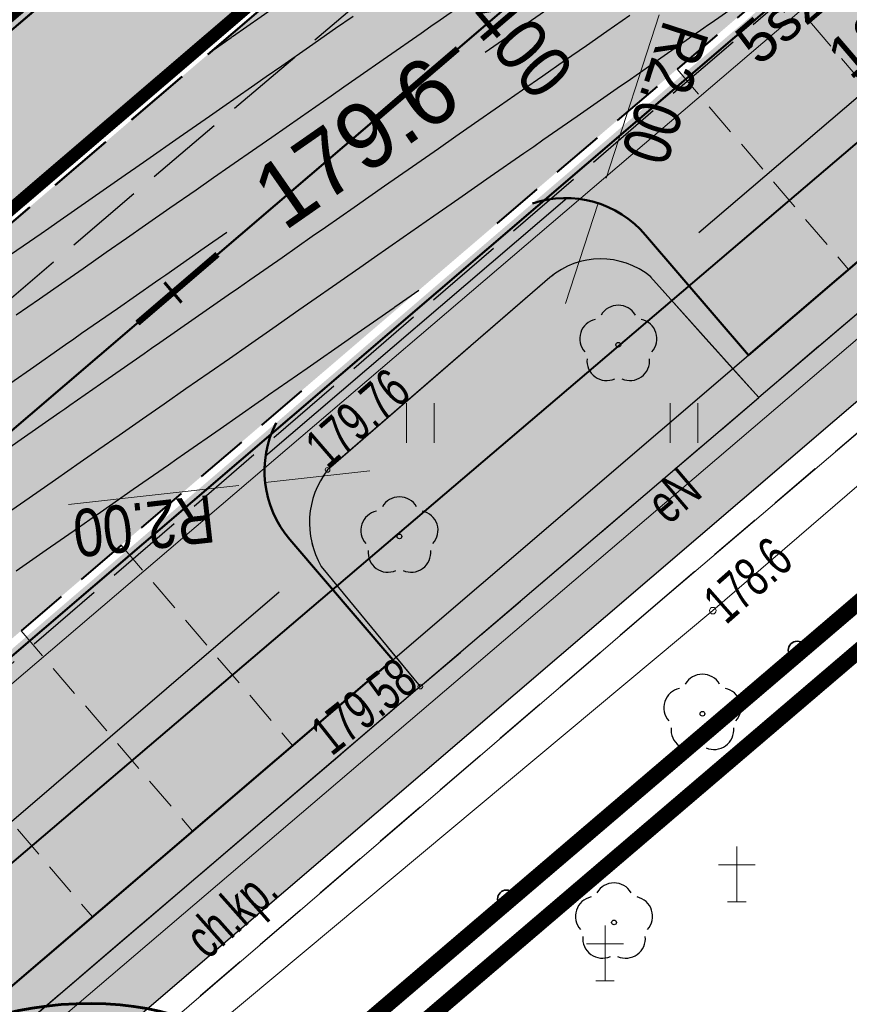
# Model space of a CAD drawing. Header units: metres. Extents: x 7429064 to 7431133, y 5709479 to 5714472.
# Tile 67 of 176: x 7429540 to 7429556, y 5709876 to 5709894. Entities that reach past the tile are written whole.
import ezdxf
from ezdxf.enums import TextEntityAlignment as Align

# ---------------------------------------------------------------- set-up
doc = ezdxf.new("R2010")
doc.units = ezdxf.units.M
for name, pattern in [('1', [0]), ('12', [3, 1, -1, 0, -1]), ('2_KTCR02', [1.5, 1, -0.5]), ('2_KTJZ01', [2, 1.5, -0.5]), ('2_KTKR01', [0]), ('2_KTPL01', [2, 1.5, -0.5]), ('2_PTCM', [1.5, 1, -0.5]), ('2_PTTU', [1.5, 1, -0.5]), ('3_KTCR02', [1.5, 1, -0.5]), ('3_KTJZ01', [2, 1.5, -0.5]), ('3_KTKR01', [0]), ('3_KTPL01', [2, 1.5, -0.5]), ('3_PTCM', [1.5, 1, -0.5]), ('3_PTRW02', [0]), ('3_PTTU', [1.5, 1, -0.5]), ('4_SUPE_01', [0]), ('4_SUPT_01', [0]), ('4_SUPW_01', [0]), ('7_1', [0]), ('7_SUPE_01', [0]), ('7_SUPT_01', [0]), ('7_SUPW_01', [0]), ('ACAD_ISO03W100', [30, 12, -18]), ('CENTER2', [1.125, 0.75, -0.125, 0.125, -0.125]), ('DASHED', [19.05, 12.7, -6.35]), ('DASHED2', [0.375, 0.25, -0.125]), ('HIDDEN', [0.375, 0.25, -0.125])]:
    doc.linetypes.add(name, pattern=pattern)
for name, color, linetype in [('_1_Mapa', 7, 'Continuous'), ('_1_X-REFY', 7, 'Continuous'), ('C-DROGI-SYTUACJA-ETYKIETY', 7, 'Continuous'), ('C-TEREN', 7, 'Continuous'), ('C-TEREN-ETYKIETY', 7, 'Continuous'), ('zzz.gaHSDomyslna', 7, 'Continuous')]:
    doc.layers.add(name, color=color, linetype=linetype)
doc.layers.add('_Brudnopis', color=22, linetype='Continuous', lineweight=50, plot=False)
for name, color, linetype, lineweight in [('_D_7_PAS DROGOWY-LINIA ROZGR TEREN INW', 222, 'HIDDEN', 50), ('_D_7_PAS DROGOWY_PODZIAL', 1, 'Continuous', 50), ('_D_7_TEREN NIEZBEDNY DLA OB_BUD', 252, 'HIDDEN', 50), ('_D_8_Wymiary', 7, 'Continuous', 20), ('D_1_KOCIE OCZKA', 7, 'Continuous', 50), ('D_1_LINIA_KRAWĘŻNIK_BET_20_30 WYN 0-2 CM', 5, 'HIDDEN', 40), ('D_1_LINIA_KRAWĘŻNIK_BET_20_30 WYN 12 CM - III', 7, 'Continuous', 50), ('Dr-Krawędż nawierzchni', 250, 'DASHED2', 18), ('DZIAŁKI_ZRID', 5, 'ACAD_ISO03W100', 60), ('gaPoziome', 7, 'Continuous', 30), ('GMINA_L_0', 252, '12', 35), ('HECZ BRUKOWANIA KOSTKA KAMIENNA 9_11', 42, 'Continuous', 13), ('KRAWĘŻNIK BETONOWY 12_25 WYN 0 CM', 250, 'DASHED', 50), ('KTCR_E_T_1', 252, 'Continuous', 15), ('KTCR_L_1', 252, '2_KTCR02', 30), ('KTJZ_L_0', 252, '2_KTJZ01', 30), ('KTKR_L_0', 252, '2_KTKR01', 30), ('KTOK_L_4', 252, 'Continuous', 35), ('KTPL_L_0', 252, '2_KTPL01', 30), ('OBOP_T_1', 82, 'Continuous', 30), ('PTCM_L_0', 252, '2_PTCM', 18), ('PTRW_L_1', 252, 'Continuous', 18), ('PTTU_L_2', 252, '2_PTTU', 18), ('RTPW_T_1', 252, 'Continuous', 15), ('SUPE_E_T_3', 252, 'Continuous', 15), ('SUPE_L_3', 252, '4_SUPE_01', 18), ('SUPT_L_0', 252, '4_SUPT_01', 18), ('SUPW_L_0', 252, '4_SUPW_01', 18), ('SUTT_T_0', 252, 'Continuous', 18)]:
    doc.layers.add(name, color=color, linetype=linetype, lineweight=lineweight)
doc.layers.add('D_1_LINIA_OBRZEŻE_BET_6x30cm - III', color=24, linetype='Continuous', lineweight=30, transparency=0.3)
for name, color, linetype, lineweight, true_color, transparency in [('D_2_HECZ_CHODNIK_KOSTKA', 7, 'Continuous', 0, 0xf7f588, 0.35), ('D_2_HECZ_DROGI KOSTKA', 7, 'Continuous', 13, 0xffbea8, 0.3), ('D_2_HECZ_JEZDNIA KR3- NOWA KONSTRUKCJA', 7, 'Continuous', 13, 0x99e6ff, 0.3), ('D_2_HECZ_ZIELEN', 7, 'Continuous', 13, 0xd6ffd6, 0.3)]:
    doc.layers.add(name, color=color, linetype=linetype, lineweight=lineweight, true_color=true_color, transparency=transparency)
doc.layers.add('DZIALKA_L_0', color=7, linetype='1', lineweight=40, true_color=0x008000)
doc.layers.add('HECZ DROGI ROWEROWE', color=7, linetype='Continuous', lineweight=13, true_color=0xff8a8a)
doc.styles.add('major_arial', font='arial.ttf')
doc.styles.add('Styl Arial', font='arial.ttf', dxfattribs={"width": 0.8, "height": 0.9})
doc.styles.add('wym500', font='arial.ttf', dxfattribs={"width": 0.9, "height": 0.9})
doc.dimstyles.new('1_500', dxfattribs={"dimtxt": 0.9, "dimasz": 1, "dimexe": 0.18, "dimexo": 0, "dimgap": 0.2, "dimtad": 4, "dimzin": 0, "dimdsep": 46, "dimtxsty": 'Styl Arial', "dimcen": 0.25, "dimclrd": 256, "dimclre": 256, "dimclrt": 256, "dimazin": 0, "dimtfac": 1, "dimtix": 1, "dimtmove": 1, "dimatfit": 3, "dimfxl": 0.18, "dimtolj": 1, "dimtzin": 0, "dimlwd": -1, "dimlwe": -1, "dimarcsym": 0})
doc.dimstyles.new('major_500', dxfattribs={"dimtxt": 0.8, "dimasz": 0.8, "dimexe": 0.5, "dimexo": 1, "dimgap": 0.3, "dimtad": 1, "dimzin": 1, "dimdsep": 46, "dimtxsty": 'major_arial', "dimcen": 0, "dimse1": 1, "dimse2": 1, "dimaunit": 1, "dimadec": 1, "dimazin": 0, "dimtfac": 1, "dimtix": 1, "dimtmove": 0, "dimatfit": 3, "dimfxl": 2, "dimfxlon": 1, "dimtolj": 1, "dimarcsym": 0})

# ---------------------------------------------------------------- blocks, each defined once
blk = doc.blocks.new('*D20')
at = {"layer": '_D_8_Wymiary', "color": 0, "lineweight": -2, "transparency": 16777216}
for p, q in [((7429546.646, 5709883.12), (7429545.427, 5709884.544)), ((7429533.064, 5709873.306), (7429545.144, 5709883.644)), ((7429533.35, 5709871.741), (7429532.131, 5709873.165))]:
    blk.add_line(p, q, dxfattribs=at)
at = {"layer": '_D_8_Wymiary', "color": 0, "transparency": 16777216}
for points in [[(7429545.057, 5709883.746), (7429545.231, 5709883.543), (7429545.752, 5709884.165)], [(7429532.977, 5709873.407), (7429533.151, 5709873.204), (7429532.456, 5709872.786)]]:
    blk.add_solid(points, dxfattribs=at)
at = {"layer": 'Defpoints', "color": 0, "transparency": 16777216}
for p in [(7429545.752, 5709884.165), (7429547.296, 5709882.36), (7429534, 5709870.981)]:
    blk.add_point(p, dxfattribs=at)
at = {"layer": '_D_8_Wymiary', "color": 0, "transparency": 16777216, "insert": (7429538.209, 5709879.521), "char_height": 0.8, "attachment_point": 5, "rotation": 40.559, "style": 'major_arial'}
blk.add_mtext('\\A1;7szt.x2.50\\P17.50', dxfattribs=at)
blk = doc.blocks.new('*D21')
at = {"layer": '_D_8_Wymiary', "color": 0, "lineweight": -2, "transparency": 16777216}
for p, q in [((7429562.89, 5709897.023), (7429561.671, 5709898.447)), ((7429553.107, 5709890.46), (7429561.388, 5709897.547)), ((7429553.393, 5709888.895), (7429552.174, 5709890.319))]:
    blk.add_line(p, q, dxfattribs=at)
at = {"layer": '_D_8_Wymiary', "color": 0, "transparency": 16777216}
for points in [[(7429561.301, 5709897.648), (7429561.475, 5709897.446), (7429561.996, 5709898.067)], [(7429553.02, 5709890.561), (7429553.194, 5709890.358), (7429552.499, 5709889.939)]]:
    blk.add_solid(points, dxfattribs=at)
at = {"layer": 'Defpoints', "color": 0, "transparency": 16777216}
for p in [(7429561.996, 5709898.067), (7429563.54, 5709896.263), (7429554.043, 5709888.135)]:
    blk.add_point(p, dxfattribs=at)
at = {"layer": '_D_8_Wymiary', "color": 0, "transparency": 16777216, "insert": (7429556.352, 5709895.049), "char_height": 0.8, "attachment_point": 5, "rotation": 40.559, "style": 'major_arial'}
blk.add_mtext('\\A1;5szt.x2.50\\P12.50', dxfattribs=at)
blk = doc.blocks.new('*D72')
at = {"layer": '_D_8_Wymiary', "transparency": 16777216}
for p, q in [((7429546.865, 5709885.94), (7429544.877, 5709885.718)), ((7429541.143, 5709885.302), (7429544.38, 5709885.663))]:
    blk.add_line(p, q, dxfattribs=at)
blk.add_solid([(7429544.371, 5709885.746), (7429544.389, 5709885.58), (7429544.877, 5709885.718)], dxfattribs=at)
at = {"layer": 'Defpoints', "color": 0, "transparency": 16777216}
for p in [(7429546.865, 5709885.94), (7429544.877, 5709885.718)]:
    blk.add_point(p, dxfattribs=at)
at = {"layer": '_D_8_Wymiary', "transparency": 16777216, "insert": (7429542.575, 5709884.899), "char_height": 0.9, "attachment_point": 5, "rotation": 186.3606, "style": 'Styl Arial'}
blk.add_mtext('\\A1;R2.00', dxfattribs=at)
blk = doc.blocks.new('*D73')
at = {"layer": '_D_8_Wymiary', "transparency": 16777216}
for p, q in [((7429552.35, 5709894.589), (7429551.345, 5709891.492)), ((7429550.573, 5709889.114), (7429551.191, 5709891.016))]:
    blk.add_line(p, q, dxfattribs=at)
blk.add_solid([(7429551.266, 5709891.518), (7429551.424, 5709891.466), (7429551.191, 5709891.016)], dxfattribs=at)
at = {"layer": 'Defpoints', "color": 0, "transparency": 16777216}
for p in [(7429551.191, 5709891.016), (7429550.573, 5709889.114)]:
    blk.add_point(p, dxfattribs=at)
at = {"layer": '_D_8_Wymiary', "transparency": 16777216, "insert": (7429552.457, 5709893.106), "char_height": 0.9, "attachment_point": 5, "rotation": 252.0159, "style": 'Styl Arial'}
blk.add_mtext('\\A1;R2.00', dxfattribs=at)
blk = doc.blocks.new('3_OBOP02_01')
at = {"linetype": 'Continuous'}
blk.add_circle((0, 0), 0.045, dxfattribs=at)
for centre, start, end in [((0, 0.375), 30.1401, 149.8599), ((-0.357, 0.116), 102.1445, 221.86), ((0.357, 0.116), 318.14, 77.8555), ((-0.22, -0.303), 174.1482, 293.8542), ((0.22, -0.303), 246.1458, 5.8518)]:
    blk.add_arc(centre, 0.375, start, end, dxfattribs=at)
blk = doc.blocks.new('3_PTCM01')
at = {"linetype": 'Continuous'}
for p, q in [((0, 0.525), (0, -0.525)), ((0.35, 0.175), (-0.35, 0.175)), ((-0.175, -0.525), (0.175, -0.525))]:
    blk.add_line(p, q, dxfattribs=at)
blk = doc.blocks.new('3_PTTU04')
at = {"linetype": 'Continuous'}
for p, q in [((-0.2625, -0.375), (-0.2625, 0.375)), ((0.2625, -0.375), (0.2625, 0.375))]:
    blk.add_line(p, q, dxfattribs=at)
blk = doc.blocks.new('3_RTPW02')
at = {"linetype": 'Continuous'}
blk.add_circle((0, 0), 0.045, dxfattribs=at)
blk = doc.blocks.new('7_SUPS01_07')
at = {"linetype": 'Continuous'}
blk.add_circle((0, 0), 0.0625, dxfattribs=at)
blk = doc.blocks.new('X-ref_MDCP_Szara')
at = {"layer": 'DZIALKA_L_0', "linetype": '1'}
for p, q in [((7429660.24, 5709996.55), (7429435.86, 5709805.65)), ((7429408.88, 5709766.76), (7429668.8, 5709988.15))]:
    blk.add_line(p, q, dxfattribs=at)
at = {"layer": 'GMINA_L_0', "linetype": '12'}
blk.add_line((7429435.86, 5709805.65), (7429660.24, 5709996.55), dxfattribs=at)
at = {"layer": 'KTCR_L_1', "linetype": '3_KTCR02'}
for p, q in [((7429558.81, 5709891.22), (7429554.24, 5709887.33)), ((7429559.88, 5709889.87), (7429552.37, 5709883.47)), ((7429547.82, 5709881.85), (7429554.24, 5709887.33)), ((7429552.37, 5709883.47), (7429537.21, 5709870.45)), ((7429547.82, 5709881.85), (7429536.08, 5709871.83))]:
    blk.add_line(p, q, dxfattribs=at)
at = {"layer": 'KTJZ_L_0', "linetype": '3_KTJZ01'}
for p, q in [((7429529.05, 5709879.87), (7429552.03, 5709899.39)), ((7429555.27, 5709895.38), (7429532.61, 5709875.86))]:
    blk.add_line(p, q, dxfattribs=at)
at = {"layer": 'KTKR_L_0', "linetype": '3_KTKR01'}
for p, q in [((7429558.81, 5709891.22), (7429554.24, 5709887.33)), ((7429550.28, 5709889.61), (7429546.06, 5709885.96)), ((7429554.24, 5709887.33), (7429552.19, 5709889.62)), ((7429547.82, 5709881.85), (7429554.24, 5709887.33)), ((7429545.94, 5709884.13), (7429547.82, 5709881.85)), ((7429547.82, 5709881.85), (7429536.08, 5709871.83))]:
    blk.add_line(p, q, dxfattribs=at)
for centre, radius, start, end in [((7429551.241, 5709888.468), 1.493, 50.5229, 130.077), ((7429547.36, 5709884.956), 1.643, 142.3126, 210.1839)]:
    blk.add_arc(centre, radius, start, end, dxfattribs=at)
at = {"layer": 'KTOK_L_4'}
for p, q in [((7429554.971, 5709882.54), (7429560.487, 5709887.26)), ((7429549.454, 5709877.82), (7429554.971, 5709882.54)), ((7429543.938, 5709873.1), (7429549.454, 5709877.82))]:
    blk.add_line(p, q, dxfattribs=at)
for centre in [(7429554.971, 5709882.54), (7429549.454, 5709877.82)]:
    blk.add_circle(centre, 0.17, dxfattribs=at)
at = {"layer": 'KTPL_L_0', "linetype": '3_KTPL01'}
for p, q in [((7429555.27, 5709895.38), (7429532.61, 5709875.86)), ((7429558.81, 5709891.22), (7429554.24, 5709887.33)), ((7429550.28, 5709889.61), (7429546.06, 5709885.96)), ((7429554.24, 5709887.33), (7429552.19, 5709889.62)), ((7429545.94, 5709884.13), (7429547.82, 5709881.85)), ((7429547.82, 5709881.85), (7429536.08, 5709871.83))]:
    blk.add_line(p, q, dxfattribs=at)
for centre, radius, start, end in [((7429551.241, 5709888.468), 1.493, 50.5229, 130.077), ((7429547.36, 5709884.956), 1.643, 142.3126, 210.1839)]:
    blk.add_arc(centre, radius, start, end, dxfattribs=at)
at = {"layer": 'PTCM_L_0', "linetype": '3_PTCM'}
blk.add_line((7429494.29, 5709830.62), (7429571.52, 5709896.7), dxfattribs=at)
at = {"layer": 'PTRW_L_1', "linetype": '3_PTRW02'}
for p, q in [((7429559.88, 5709889.87), (7429552.37, 5709883.47)), ((7429561.44, 5709888.17), (7429538.57, 5709868.61)), ((7429552.37, 5709883.47), (7429537.21, 5709870.45))]:
    blk.add_line(p, q, dxfattribs=at)
at = {"layer": 'PTTU_L_2', "linetype": '3_PTTU'}
for p, q in [((7429550.28, 5709889.61), (7429546.06, 5709885.96)), ((7429554.24, 5709887.33), (7429552.19, 5709889.62)), ((7429547.82, 5709881.85), (7429554.24, 5709887.33)), ((7429545.94, 5709884.13), (7429547.82, 5709881.85))]:
    blk.add_line(p, q, dxfattribs=at)
for centre, radius, start, end in [((7429551.241, 5709888.468), 1.493, 50.5229, 130.077), ((7429547.36, 5709884.956), 1.643, 142.3126, 210.1839)]:
    blk.add_arc(centre, radius, start, end, dxfattribs=at)
at = {"layer": 'SUPE_L_3', "linetype": '7_SUPE_01'}
blk.add_line((7429566.37, 5709897.19), (7429534.28, 5709869.83), dxfattribs=at)
at = {"layer": 'SUPT_L_0', "linetype": '7_SUPT_01'}
for p, q in [((7429553.37, 5709883.29), (7429588.15, 5709913.29)), ((7429519.43, 5709854.98), (7429553.37, 5709883.29))]:
    blk.add_line(p, q, dxfattribs=at)
at = {"layer": 'SUPW_L_0', "linetype": '7_SUPW_01'}
blk.add_line((7429369.46, 5709736.3), (7429593.18, 5709927.23), dxfattribs=at)
at = {"layer": 'SUPW_L_0', "linetype": '7_1'}
blk.add_line((7429369.46, 5709736.3), (7429593.18, 5709927.23), dxfattribs=at)
at = {"layer": 'OBOP_T_1'}
for p in [(7429551.576, 5709888.332), (7429547.424, 5709884.697), (7429553.172, 5709881.334), (7429551.495, 5709877.377)]:
    blk.add_blockref('3_OBOP02_01', p, dxfattribs=at)
at = {"layer": 'PTCM_L_0'}
for p in [(7429553.825, 5709878.293), (7429551.325, 5709876.793)]:
    blk.add_blockref('3_PTCM01', p, dxfattribs=at)
at = {"layer": 'PTTU_L_2'}
for p in [(7429547.82, 5709886.85), (7429552.82, 5709886.85)]:
    blk.add_blockref('3_PTTU04', p, dxfattribs=at)
at = {"layer": 'RTPW_T_1'}
for p in [(7429546.06, 5709885.96), (7429547.82, 5709881.85)]:
    blk.add_blockref('3_RTPW02', p, dxfattribs=at)
at = {"layer": 'SUTT_T_0'}
blk.add_blockref('7_SUPS01_07', (7429553.37, 5709883.29), dxfattribs=at)
at = {"layer": 'KTCR_E_T_1', "width": 0.7}
blk.add_text('ch.kp.', height=0.75, rotation=41.7295, dxfattribs=at).set_placement((7429544.293, 5709877.488), align=Align.MIDDLE)
at = {"layer": 'RTPW_T_1', "width": 0.7}
blk.add_text('179.76', height=0.75, rotation=40.8575, dxfattribs=at).set_placement((7429546.06, 5709885.96))
blk.add_text('179.58', height=0.75, rotation=38.3493, dxfattribs=at).set_placement((7429547.82, 5709881.85), align=Align.RIGHT)
at = {"layer": 'SUPE_E_T_3', "width": 0.7}
blk.add_text('eN', height=0.75, rotation=40.451, dxfattribs=at).set_placement((7429552.627, 5709885.473), align=Align.MIDDLE)
at = {"layer": 'SUTT_T_0', "width": 0.7}
blk.add_text('178.6', height=0.75, rotation=41.4482, dxfattribs=at).set_placement((7429553.37, 5709883.29), align=Align.MIDDLE_LEFT)
blk = doc.blocks.new('*U220')
at = {"layer": 'zzz.gaHSDomyslna', "color": 140}
for points in [[(141.663, 120.53, 0.12, 0.12, 0), (143.183, 121.83, 0.12, 0.12, 0)], [(137.105, 116.628, 0.12, 0.12, 0), (138.624, 117.929, 0.12, 0.12, 0)]]:
    blk.add_lwpolyline(points, format="xyseb", dxfattribs=at)
blk = doc.blocks.new('*U211')
at = {"layer": 'zzz.gaHSDomyslna', "color": 140}
blk.add_lwpolyline([(0, 0, 0.24, 0.24, 0), (59.489, 50.476, 0.24, 0.24, 0), (179.447, 153.144, 0.24, 0.24, 0)], format="xyseb", dxfattribs=at)
blk = doc.blocks.new('spearator')
at = {"layer": 'D_1_KOCIE OCZKA'}
h = blk.add_hatch(color=12, dxfattribs=at)
h.dxf.hatch_style = 1
edge = h.paths.add_edge_path()
edge.add_line((7429810.877, 5710121.625), (7429811.641, 5710122.271))
edge.add_arc((7429811.592, 5710122.328), 0.075, 310.2315, 490.2315)
edge.add_line((7429811.544, 5710122.386), (7429810.781, 5710121.74))
edge.add_arc((7429810.829, 5710121.683), 0.075, 130.2315, 310.2315)
at = {"layer": 'D_1_KOCIE OCZKA', "lineweight": 18, "flags": 128}
blk.add_lwpolyline([(7429810.877, 5710121.625), (7429811.641, 5710122.271, 1), (7429811.544, 5710122.386), (7429810.781, 5710121.74, 1)], format="xyb", close=True, dxfattribs=at)
blk = doc.blocks.new('X-ref_SOR')
at = {"layer": 'D_1_KOCIE OCZKA', "rotation": 0.327517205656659}
blk.add_blockref('spearator', (32493.369, -42605.858), dxfattribs=at)
at = {"layer": 'gaPoziome'}
for name, p in [('*U211', (7429440.741, 5709806.344)), ('*U220', (7429405.348, 5709772.117))]:
    blk.add_blockref(name, p, dxfattribs=at)
blk = doc.blocks.new('*U295')
at = {"layer": 'C-TEREN-ETYKIETY', "color": 7, "linetype": 'Continuous', "lineweight": -3, "insert": (7429546.599, 5709892.172, 179.6), "char_height": 1.25, "attachment_point": 5, "rotation": 34.8484}
blk.add_mtext('179.6', dxfattribs=at)
blk = doc.blocks.new('x-ref_warstwice')
at = {"layer": 'C-TEREN', "color": 46, "linetype": 'Continuous', "lineweight": 30}
for p, q in [((7429543.722, 5709890.169, 179.6), (7429544.147, 5709890.465, 179.6)), ((7429542.992, 5709889.661, 179.6), (7429543.722, 5709890.169, 179.6)), ((7429542.897, 5709889.595, 179.6), (7429542.992, 5709889.661, 179.6)), ((7429542.072, 5709889.021, 179.6), (7429542.795, 5709889.524, 179.6)), ((7429542.795, 5709889.524, 179.6), (7429542.897, 5709889.595, 179.6)), ((7429541.395, 5709888.55, 179.6), (7429542.072, 5709889.021, 179.6)), ((7429541.247, 5709888.446, 179.6), (7429541.395, 5709888.55, 179.6)), ((7429540.422, 5709887.872, 179.6), (7429541.089, 5709888.336, 179.6)), ((7429541.089, 5709888.336, 179.6), (7429541.247, 5709888.446, 179.6)), ((7429539.799, 5709887.438, 179.6), (7429540.422, 5709887.872, 179.6))]:
    blk.add_line(p, q, dxfattribs=at)
at = {"layer": 'C-TEREN', "color": 42, "linetype": 'HIDDEN', "lineweight": 25, "ltscale": 10}
for points, elevation in [([(7429543.889, 5709893.923), (7429544.234, 5709894.163), (7429544.245, 5709894.171), (7429544.257, 5709894.18), (7429545.07, 5709894.745)], 179.54), ([(7429546.545, 5709894.56), (7429546.214, 5709894.33), (7429545.72, 5709893.986), (7429545.192, 5709893.618), (7429544.895, 5709893.411), (7429544.618, 5709893.218), (7429544.071, 5709892.837), (7429543.82, 5709892.662), (7429543.246, 5709892.263), (7429542.632, 5709891.836), (7429542.421, 5709891.689), (7429542.223, 5709891.551), (7429541.596, 5709891.114), (7429540.926, 5709890.648), (7429540.772, 5709890.54), (7429540.627, 5709890.439), (7429539.947, 5709889.966)], 179.56), ([(7429540.154, 5709888.898), (7429540.597, 5709889.206), (7429541.011, 5709889.495), (7429541.422, 5709889.78), (7429541.861, 5709890.086), (7429542.247, 5709890.355), (7429542.607, 5709890.606), (7429543.071, 5709890.929), (7429543.567, 5709891.274), (7429543.896, 5709891.503), (7429544.204, 5709891.717), (7429544.721, 5709892.077), (7429545.002, 5709892.273), (7429545.546, 5709892.652), (7429546.127, 5709893.056), (7429546.37, 5709893.226), (7429546.598, 5709893.385), (7429547.195, 5709893.8), (7429547.833, 5709894.244), (7429548.02, 5709894.374), (7429548.195, 5709894.496), (7429548.845, 5709894.949)], 179.58), ([(7429551.795, 5709894.578), (7429551.357, 5709894.273), (7429550.97, 5709894.003), (7429550.556, 5709893.715), (7429550.145, 5709893.429), (7429549.761, 5709893.162), (7429549.32, 5709892.855), (7429548.849, 5709892.527), (7429548.496, 5709892.281), (7429548.165, 5709892.05), (7429547.671, 5709891.706), (7429547.143, 5709891.339), (7429546.846, 5709891.132), (7429546.568, 5709890.939), (7429546.021, 5709890.558), (7429545.77, 5709890.383), (7429545.196, 5709889.984), (7429544.583, 5709889.557), (7429544.372, 5709889.409), (7429544.174, 5709889.272), (7429543.547, 5709888.835), (7429542.877, 5709888.368), (7429542.722, 5709888.261), (7429542.578, 5709888.16), (7429541.897, 5709887.687), (7429541.17, 5709887.18), (7429541.073, 5709887.112), (7429540.981, 5709887.049), (7429540.248, 5709886.538), (7429539.464, 5709885.992)], 179.62), ([(7429540.073, 5709885.204), (7429540.399, 5709885.431), (7429540.898, 5709885.778), (7429541.366, 5709886.104), (7429541.723, 5709886.353), (7429542.105, 5709886.619), (7429542.548, 5709886.927), (7429542.962, 5709887.215), (7429543.372, 5709887.501), (7429543.811, 5709887.807), (7429544.197, 5709888.075), (7429544.558, 5709888.327), (7429545.022, 5709888.65), (7429545.518, 5709888.995), (7429545.847, 5709889.224), (7429546.154, 5709889.438), (7429546.671, 5709889.798), (7429546.953, 5709889.994), (7429547.496, 5709890.372), (7429548.077, 5709890.777), (7429548.321, 5709890.947), (7429548.549, 5709891.105), (7429549.146, 5709891.521), (7429549.784, 5709891.965), (7429549.971, 5709892.095), (7429550.145, 5709892.217), (7429550.795, 5709892.669), (7429551.49, 5709893.153), (7429551.62, 5709893.244), (7429551.742, 5709893.328), (7429552.445, 5709893.818), (7429553.197, 5709894.341), (7429553.27, 5709894.392), (7429553.338, 5709894.44), (7429554.094, 5709894.967)], 179.64), ([(7429540.153, 5709884.047), (7429540.724, 5709884.444), (7429541.333, 5709884.869), (7429541.548, 5709885.019), (7429541.75, 5709885.159), (7429542.373, 5709885.593), (7429543.04, 5709886.057), (7429543.198, 5709886.167), (7429543.346, 5709886.27), (7429544.023, 5709886.741), (7429544.746, 5709887.245), (7429544.847, 5709887.316), (7429544.942, 5709887.382), (7429545.672, 5709887.89), (7429546.452, 5709888.433), (7429546.497, 5709888.464), (7429546.539, 5709888.493), (7429547.322, 5709889.038), (7429547.337, 5709889.049), (7429547.79, 5709889.365)], 179.66)]:
    blk.add_lwpolyline(points, dxfattribs=dict(at, elevation=elevation))
at = {"layer": 'C-TEREN', "color": 46, "linetype": 'Continuous', "lineweight": 30, "elevation": 179.6}
blk.add_lwpolyline([(7429549.05, 5709893.879), (7429549.377, 5709894.107), (7429549.495, 5709894.189), (7429549.621, 5709894.277), (7429550.32, 5709894.763), (7429550.973, 5709895.218), (7429551.144, 5709895.337), (7429551.327, 5709895.465), (7429551.969, 5709895.912), (7429552.57, 5709896.33), (7429552.794, 5709896.486), (7429553.034, 5709896.653), (7429553.619, 5709897.06), (7429554.166, 5709897.441), (7429554.443, 5709897.635), (7429554.964, 5709897.997), (7429555.268, 5709898.209), (7429555.593, 5709898.435), (7429556.093, 5709898.783)], dxfattribs=at)
at = {"layer": 'C-TEREN-ETYKIETY', "color": 7, "linetype": 'Continuous', "lineweight": -3}
blk.add_blockref('*U295', (0, 0), dxfattribs=at)
blk = doc.blocks.new('AeccTickLine')
at = {"color": 0, "linetype": 'ByBlock', "lineweight": -2}
blk.add_line((0, 1), (0, -1), dxfattribs=at)
blk = doc.blocks.new('OŚ_Dąbrowskiego_1')
at = {"layer": '_D_8_Wymiary', "color": 1, "linetype": 'CENTER2', "lineweight": 35, "flags": 128}
blk.add_lwpolyline([(7429230.998, 5709660.664), (7429273.145, 5709676.622, 0.085629), (7429337.582, 5709714.618), (7429502.301, 5709854.381), (7429714.669, 5710036.139), (7429868.111, 5710165.952)], format="xyb", dxfattribs=at)
at = {"layer": 'C-DROGI-SYTUACJA-ETYKIETY', "color": 7, "linetype": 'Continuous', "lineweight": 60, "xscale": 0.25, "yscale": 0.25, "zscale": 0.25, "rotation": 40.55900962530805}
blk.add_blockref('AeccTickLine', (7429543.129, 5709889.324), dxfattribs=at)
at = {"layer": 'C-DROGI-SYTUACJA-ETYKIETY', "color": 7, "linetype": 'Continuous', "lineweight": -3, "insert": (7429548.874, 5709894.241), "char_height": 1, "attachment_point": 8, "rotation": 310.559, "style": 'wym500'}
blk.add_mtext('0+400', dxfattribs=at)

msp = doc.modelspace()

# ---------------------------------------------------------------- hatches: boundary and pattern name
at = {"layer": 'D_2_HECZ_CHODNIK_KOSTKA', "transparency": 33554585}
h = msp.add_hatch(color=256, dxfattribs=at)
h.dxf.hatch_style = 1
edge = h.paths.add_edge_path()
edge.add_line((7429611.715, 5709933.539), (7429609.355, 5709934.501))
edge.add_line((7429609.355, 5709934.501), (7429596.138, 5709923.189))
edge.add_line((7429596.138, 5709923.189), (7429592.463, 5709920.763))
edge.add_arc((7429606.237, 5709899.9), 25, 123.434, 130.559)
edge.add_line((7429589.981, 5709918.893), (7429507.49, 5709848.292))
edge.add_line((7429507.49, 5709848.292), (7429417.816, 5709772.204))
edge.add_line((7429417.816, 5709772.204), (7429413.427, 5709768.48))
edge.add_line((7429413.427, 5709768.48), (7429407.995, 5709766.13))
edge.add_line((7429407.995, 5709766.13), (7429408.287, 5709764.077))
edge.add_line((7429408.287, 5709764.077), (7429414.494, 5709766.762))
edge.add_line((7429414.494, 5709766.762), (7429508.787, 5709846.77))
edge.add_line((7429508.787, 5709846.77), (7429591.282, 5709917.374))
edge.add_arc((7429606.237, 5709899.9), 23, 123.434, 130.559, ccw=False)
edge.add_line((7429593.564, 5709919.094), (7429599.13, 5709922.769))
edge.add_line((7429599.13, 5709922.769), (7429611.715, 5709933.539))
at = {"layer": 'D_2_HECZ_DROGI KOSTKA'}
h = msp.add_hatch(color=256, dxfattribs=at)
h.dxf.hatch_style = 1
edge = h.paths.add_edge_path()
edge.add_line((7429561.029, 5709900.498), (7429549.947, 5709891.014))
edge.add_arc((7429550.573, 5709889.114), 2, 40.559, 108.2274, ccw=False)
edge.add_line((7429552.093, 5709890.414), (7429554.043, 5709888.135))
edge.add_line((7429554.043, 5709888.135), (7429563.54, 5709896.263))
edge.add_line((7429563.54, 5709896.263), (7429561.264, 5709898.922))
edge.add_arc((7429562.404, 5709899.897), 1.5, 156.4009, 220.559, ccw=False)
h = msp.add_hatch(color=256, dxfattribs=at)
h.dxf.hatch_style = 1
edge = h.paths.add_edge_path()
edge.add_line((7429545.084, 5709886.851), (7429530.204, 5709874.116))
edge.add_arc((7429530.585, 5709872.665), 1.5, 40.559, 104.7171, ccw=False)
edge.add_line((7429531.725, 5709873.64), (7429534, 5709870.981))
edge.add_line((7429534, 5709870.981), (7429547.296, 5709882.36))
edge.add_line((7429547.296, 5709882.36), (7429545.345, 5709884.64))
edge.add_arc((7429546.865, 5709885.94), 2, 152.8907, 220.559, ccw=False)
at = {"layer": 'D_2_HECZ_JEZDNIA KR3- NOWA KONSTRUKCJA'}
h = msp.add_hatch(color=256, dxfattribs=at)
h.dxf.hatch_style = 1
edge = h.paths.add_edge_path()
edge.add_arc((7429610.557, 5709990.469), 30, 310.559, 314.2935)
edge.add_arc((7429610.557, 5709990.469), 30, 314.2935, 325.3941)
edge.add_line((7429635.249, 5709973.431), (7429635.899, 5709972.672))
edge.add_line((7429635.899, 5709972.672), (7429667.702, 5709999.89))
edge.add_line((7429667.702, 5709999.89), (7429675.246, 5710006.347))
edge.add_line((7429675.246, 5710006.347), (7429712.724, 5710038.423))
edge.add_line((7429712.724, 5710038.423), (7429823.828, 5710132.378))
edge.add_line((7429823.828, 5710132.378), (7429834.316, 5710141.377))
edge.add_line((7429834.316, 5710141.377), (7429846.156, 5710151.524))
edge.add_line((7429846.156, 5710151.524), (7429850.099, 5710146.734))
edge.add_line((7429850.099, 5710146.734), (7429838.187, 5710136.85))
edge.add_line((7429838.187, 5710136.85), (7429827.698, 5710127.833))
edge.add_line((7429827.698, 5710127.833), (7429716.613, 5710033.854))
edge.add_line((7429716.613, 5710033.854), (7429633.474, 5709962.699))
edge.add_arc((7429636.726, 5709958.9), 5, 130.559, 193.2571)
edge.add_line((7429631.859, 5709957.753), (7429636.051, 5709939.958))
edge.add_line((7429636.051, 5709939.958), (7429630.653, 5709938.888))
edge.add_line((7429630.653, 5709938.888), (7429629.491, 5709943.821))
edge.add_arc((7429623.651, 5709942.445), 6, 13.2571, 130.559)
edge.add_line((7429619.749, 5709947.003), (7429619.729, 5709946.986))
edge.add_line((7429619.729, 5709946.986), (7429617.779, 5709949.265))
edge.add_line((7429617.779, 5709949.265), (7429606.383, 5709939.512))
edge.add_line((7429606.383, 5709939.512), (7429594.274, 5709929.149))
edge.add_line((7429594.274, 5709929.149), (7429594.825, 5709928.314))
edge.add_line((7429594.825, 5709928.314), (7429589.708, 5709924.935))
edge.add_arc((7429606.237, 5709899.9), 30, 123.434, 130.559)
edge.add_line((7429586.73, 5709922.692), (7429529.23, 5709873.48))
edge.add_line((7429529.23, 5709873.48), (7429502.179, 5709850.343))
edge.add_line((7429502.179, 5709850.343), (7429339.523, 5709712.33))
edge.add_arc((7429194.822, 5709882.942), 223.711, 294.66533, 310.3021, ccw=False)
edge.add_arc((7429190.304, 5709894.737), 236.317, 290.79615, 294.46753, ccw=False)
edge.add_line((7429274.207, 5709673.816), (7429245.41, 5709663.13))
edge.add_line((7429245.41, 5709663.13), (7429242.106, 5709661.907))
edge.add_line((7429242.106, 5709661.907), (7429240.354, 5709666.717))
edge.add_line((7429240.354, 5709666.717), (7429244.254, 5709668.201))
edge.add_line((7429244.254, 5709668.201), (7429272.082, 5709679.428))
edge.add_arc((7429195.246, 5709882.369), 217, 290.73736, 310.31443)
edge.add_line((7429335.641, 5709716.905), (7429500.355, 5709856.664))
edge.add_line((7429500.355, 5709856.664), (7429629.269, 5709966.997))
edge.add_line((7429629.269, 5709966.997), (7429630.064, 5709967.677))
at = {"layer": 'D_2_HECZ_ZIELEN'}
h = msp.add_hatch(color=256, dxfattribs=at)
h.dxf.hatch_style = 1
h.paths.add_polyline_path([(7429503.909, 5709849.852, 0.18338), (7429502.975, 5709850.363), (7429500.855, 5709848.564, 0.184483), (7429501.211, 5709847.554), (7429503.475, 5709844.886), (7429506.189, 5709847.188)])
h.paths.add_polyline_path([(7429531.725, 5709873.64, 0.184483), (7429530.784, 5709874.152), (7429529.085, 5709872.698, 0.184483), (7429529.445, 5709871.69), (7429531.721, 5709869.031), (7429534, 5709870.981)])
h.paths.add_polyline_path([(7429552.093, 5709890.414, 0.21525), (7429550.603, 5709891.114), (7429544.884, 5709886.219, 0.21525), (7429545.345, 5709884.64), (7429547.296, 5709882.36), (7429554.043, 5709888.135)])
h.paths.add_polyline_path([(7429563.774, 5709901.07, 0.184483), (7429562.833, 5709901.581), (7429560.904, 5709899.93, 0.184483), (7429561.264, 5709898.922), (7429563.54, 5709896.263), (7429566.049, 5709898.411)])
at = {"layer": 'HECZ BRUKOWANIA KOSTKA KAMIENNA 9_11'}
h = msp.add_hatch(color=256, dxfattribs=at)
h.dxf.hatch_style = 1
edge = h.paths.add_edge_path()
edge.add_line((7429549.947, 5709891.014), (7429545.084, 5709886.851))
edge.add_arc((7429546.865, 5709885.94), 2, 152.8907, 171.9686)
edge.add_line((7429544.884, 5709886.219), (7429550.603, 5709891.114))
edge.add_arc((7429550.573, 5709889.114), 2, 89.1494, 108.2274)
at = {"layer": 'HECZ DROGI ROWEROWE'}
h = msp.add_hatch(color=256, dxfattribs=at)
h.dxf.hatch_style = 1
edge = h.paths.add_edge_path()
edge.add_arc((7429796.82, 5710136.433), 20.404, 308.0322, 334.2528)
edge.add_arc((7429835.93, 5710116.897), 23.318, 143.7897, 152.7624, ccw=False)
edge.add_arc((7429839.325, 5710112.767), 28.527, 132.1511, 141.1238, ccw=False)
edge.add_line((7429820.181, 5710133.917), (7429834.124, 5710145.713))
edge.add_arc((7429837.354, 5710141.896), 5, 102.0154, 130.2315, ccw=False)
edge.add_line((7429836.313, 5710146.786), (7429842.063, 5710148.01))
edge.add_line((7429842.063, 5710148.01), (7429845.234, 5710150.73))
edge.add_line((7429845.234, 5710150.73), (7429843.045, 5710150.264))
edge.add_arc((7429842.629, 5710152.22), 2, 169.0596, 282.0154, ccw=False)
edge.add_line((7429840.665, 5710152.6), (7429846.908, 5710184.895))
edge.add_arc((7429848.38, 5710184.61), 1.5, 109.3988, 169.0596, ccw=False)
edge.add_line((7429847.882, 5710186.025), (7429848.854, 5710186.367))
edge.add_line((7429848.854, 5710186.367), (7429847.265, 5710191.424))
edge.add_line((7429847.265, 5710191.424), (7429846.903, 5710192.479))
edge.add_line((7429846.903, 5710192.479), (7429845.675, 5710198.449))
edge.add_arc((7429825.958, 5710195.082), 20.002, -10.9391, 9.6882, ccw=False)
edge.add_line((7429845.597, 5710191.287), (7429839.403, 5710159.242))
edge.add_arc((7429819.766, 5710163.038), 20, 310.2315, 349.0596, ccw=False)
edge.add_line((7429832.684, 5710147.769), (7429817.64, 5710135.042))
edge.add_arc((7429832.495, 5710117.483), 23, 130.2315, 151.7604)
edge.add_arc((7429794.613, 5710137.829), 20, 310.2315, 331.7604, ccw=False)
edge.add_line((7429807.531, 5710122.56), (7429710.78, 5710040.708))
edge.add_line((7429710.78, 5710040.708), (7429674.341, 5710009.522))
edge.add_arc((7429663.288, 5710022.437), 17, 303.434, 310.559, ccw=False)
edge.add_line((7429672.654, 5710008.25), (7429665.175, 5710003.312))
edge.add_arc((7429654.155, 5710020.002), 20, 287.2523, 303.434, ccw=False)
edge.add_line((7429660.087, 5710000.902), (7429655.396, 5709999.445))
edge.add_arc((7429662.069, 5709977.958), 22.5, 107.2523, 130.559)
edge.add_line((7429647.439, 5709995.052), (7429638.424, 5709987.337))
edge.add_arc((7429653.054, 5709970.242), 22.5, 130.559, 144.5953)
edge.add_line((7429634.715, 5709983.278), (7429621.962, 5709965.306))
edge.add_arc((7429606.364, 5709977.009), 19.5, 310.559, 323.1201, ccw=False)
edge.add_line((7429619.043, 5709962.194), (7429498.409, 5709858.948))
edge.add_line((7429498.409, 5709858.948), (7429409.747, 5709783.718))
edge.add_line((7429409.747, 5709783.718), (7429333.7, 5709719.193))
edge.add_arc((7429195.246, 5709882.369), 214, 294.99294, 310.31443, ccw=False)
edge.add_line((7429285.662, 5709688.408), (7429286.787, 5709685.755))
edge.add_arc((7429195.216, 5709882.43), 216.948, 294.96649, 310.31053)
edge.add_line((7429335.566, 5709716.997), (7429500.277, 5709856.756))
edge.add_line((7429500.277, 5709856.756), (7429621.38, 5709960.403))
edge.add_line((7429621.38, 5709960.403), (7429627.625, 5709965.748))
edge.add_line((7429627.625, 5709965.748), (7429629.904, 5709967.698))
edge.add_line((7429629.904, 5709967.698), (7429629.179, 5709968.529))
edge.add_arc((7429630.687, 5709969.843), 2, 144.5953, 221.0823, ccw=False)
edge.add_line((7429629.056, 5709971.002), (7429636.752, 5709981.829))
edge.add_arc((7429653.054, 5709970.242), 20, 130.559, 144.5953, ccw=False)
edge.add_line((7429640.049, 5709985.437), (7429649.631, 5709993.62))
edge.add_arc((7429662.069, 5709977.958), 20, 107.2523, 128.4533, ccw=False)
edge.add_line((7429656.137, 5709997.058), (7429665.185, 5709999.868))
edge.add_line((7429665.185, 5709999.868), (7429673.721, 5710005.504))
edge.add_arc((7429657.258, 5710030.439), 29.88, 303.434, 310.559)
edge.add_line((7429676.687, 5710007.738), (7429712.64, 5710038.509))
edge.add_line((7429712.64, 5710038.509), (7429809.391, 5710120.361))
edge.add_line((7429809.391, 5710120.361), (7429809.391, 5710120.361))

# ---------------------------------------------------------------- linework, layer by layer
at = {"layer": '_Brudnopis', "flags": 128}
msp.add_lwpolyline([(7429230.998, 5709660.664), (7429273.145, 5709676.622, 0.085605), (7429337.585, 5709714.618), (7429368.823, 5709741.125), (7429502.301, 5709854.381), (7429714.669, 5710036.139), (7429868.111, 5710165.952)], format="xyb", dxfattribs=at)
msp.add_lwpolyline([(7429504.409, 5709851.907), (7429716.775, 5710033.663), (7429870.21, 5710163.471)], dxfattribs=at)
at = {"layer": '_D_7_PAS DROGOWY-LINIA ROZGR TEREN INW', "ltscale": 10, "const_width": 0.3, "flags": 128}
msp.add_lwpolyline([(7429287.498, 5709689.141), (7429307.71, 5709696.948), (7429435.698, 5709805.84), (7429660.078, 5709996.74), (7429836.288, 5710146.69)], dxfattribs=at)
at = {"layer": '_D_7_PAS DROGOWY_PODZIAL', "ltscale": 0.2, "const_width": 0.3, "elevation": 0, "flags": 128}
msp.add_lwpolyline([(7429615.633, 5709934.224), (7429410.418, 5709759.095), (7429398.167, 5709757.635)], dxfattribs=at)
at = {"layer": '_D_7_TEREN NIEZBEDNY DLA OB_BUD', "ltscale": 10, "const_width": 0.3, "flags": 128}
msp.add_lwpolyline([(7429838.642, 5710133.498), (7429838.163, 5710130.983), (7429669.785, 5709988.07), (7429674.221, 5709982.833), (7429665.132, 5709974.906), (7429667.705, 5709971.871), (7429662.832, 5709967.707), (7429665.637, 5709964.494), (7429637.109, 5709939.516), (7429616.438, 5709933.991), (7429410.711, 5709758.425), (7429398.46, 5709756.965), (7429363.725, 5709727.377), (7429364.497, 5709726.485), (7429330.157, 5709696.304), (7429317.553, 5709687.475), (7429303.139, 5709679.24), (7429296.402, 5709677.454), (7429295.854, 5709678.755), (7429285.213, 5709675.171), (7429285.468, 5709665.629), (7429278.469, 5709665.47), (7429278.347, 5709670.061), (7429254.481, 5709660.887), (7429229.937, 5709651.368), (7429224.487, 5709665.833), (7429244.657, 5709675.131), (7429249.847, 5709679.192), (7429269.079, 5709686.95), (7429282.549, 5709692.752), (7429296.468, 5709699.803), (7429307.464, 5709706.348), (7429318.986, 5709714.248), (7429330.313, 5709723.204), (7429495.004, 5709862.943), (7429615.273, 5709965.877), (7429632.42, 5709989.108), (7429648.373, 5710002.762), (7429661.377, 5710006.8), (7429669.911, 5710012.64), (7429707.476, 5710044.593), (7429834.508, 5710152.316), (7429838.121, 5710158.939), (7429844.755, 5710193.28), (7429843.741, 5710206.48), (7429852.314, 5710203.598), (7429849.368, 5710188.375), (7429850.227, 5710185.684), (7429848.746, 5710185.163), (7429846.827, 5710175.247), (7429842.58, 5710153.283), (7429856.534, 5710164.104), (7429864.199, 5710154.59)], close=True, dxfattribs=at)
at = {"layer": 'D_1_LINIA_KRAWĘŻNIK_BET_20_30 WYN 0-2 CM', "ltscale": 4, "flags": 128}
for points in [[(7429561.428, 5709901.037), (7429549.273, 5709890.633)], [(7429545.564, 5709887.46), (7429529.61, 5709873.805)]]:
    msp.add_lwpolyline(points, dxfattribs=at)
at = {"layer": 'D_1_LINIA_KRAWĘŻNIK_BET_20_30 WYN 12 CM - III', "flags": 128}
for points in [[(7429554.043, 5709888.135), (7429563.54, 5709896.263)], [(7429534, 5709870.981), (7429547.296, 5709882.36)]]:
    msp.add_lwpolyline(points, dxfattribs=at)
for points in [[(7429554.043, 5709888.135), (7429552.093, 5709890.414, 0.304149), (7429549.947, 5709891.014, 0.304149)], [(7429545.084, 5709886.851, 0.304149), (7429545.345, 5709884.64), (7429547.296, 5709882.36)]]:
    msp.add_lwpolyline(points, format="xyb", dxfattribs=at)
at = {"layer": 'D_1_LINIA_OBRZEŻE_BET_6x30cm - III', "flags": 128}
msp.add_lwpolyline([(7429408.287, 5709764.077), (7429414.494, 5709766.762), (7429508.787, 5709846.77), (7429591.282, 5709917.374, -0.031099), (7429593.564, 5709919.094), (7429599.13, 5709922.769), (7429611.715, 5709933.539), (7429615.743, 5709934.682), (7429615.845, 5709934.277)], format="xyb", dxfattribs=at)
for points in [[(7429550.603, 5709891.114), (7429544.884, 5709886.219)], [(7429547.296, 5709882.36), (7429554.043, 5709888.135)]]:
    msp.add_lwpolyline(points, dxfattribs=at)
at = {"layer": 'Dr-Krawędż nawierzchni', "ltscale": 2.5, "flags": 128}
for points in [[(7429554.591, 5709895.185), (7429557.842, 5709891.386)], [(7429552.691, 5709893.559), (7429555.943, 5709889.761)], [(7429542.145, 5709884.533), (7429545.397, 5709880.735)], [(7429540.246, 5709882.908), (7429543.497, 5709879.109)], [(7429538.347, 5709881.282), (7429541.598, 5709877.484)]]:
    msp.add_lwpolyline(points, dxfattribs=at)
at = {"layer": 'DZIAŁKI_ZRID'}
msp.add_ellipse((7429541.332, 5709874.675, -77.121), major_axis=(2.805, 0.102), ratio=0.413943, dxfattribs=at)
at = {"layer": 'KRAWĘŻNIK BETONOWY 12_25 WYN 0 CM', "ltscale": 0.1, "flags": 128}
msp.add_lwpolyline([(7429621.458, 5709960.312), (7429500.355, 5709856.664), (7429441.823, 5709807)], dxfattribs=at)

# ---------------------------------------------------------------- block references
at = {"layer": '_1_Mapa'}
msp.add_blockref('X-ref_MDCP_Szara', (0, 0), dxfattribs=at)
at = {"layer": '_1_X-REFY'}
for name in ['X-ref_SOR', 'OŚ_Dąbrowskiego_1', 'x-ref_warstwice']:
    msp.add_blockref(name, (0, 0), dxfattribs=at)

# ---------------------------------------------------------------- dimensions: what is measured, and where the dimension line sits
at = {"layer": '_D_8_Wymiary'}
for p1, p2, text, picture, middle in [((7429554.043, 5709888.135), (7429563.54, 5709896.263), '5szt.x2.50\\P<>', '*D21', (7429556.352, 5709895.049)), ((7429534, 5709870.981), (7429547.296, 5709882.36), '7szt.x2.50\\P<>', '*D20', (7429538.209, 5709879.521))]:
    dim = msp.add_aligned_dim(p1=p1, p2=p2, distance=2.375, text=text, dimstyle='major_500', override={"dimse1": 0, "dimse2": 0}, dxfattribs=at)
    dim.commit()
    dim.dimension.update_dxf_attribs({"geometry": picture, "text_midpoint": middle})
for center, mpoint, picture, middle in [((7429550.573, 5709889.114), (7429551.191, 5709891.016), '*D73', (7429552.457, 5709893.106)), ((7429546.865, 5709885.94), (7429544.877, 5709885.718), '*D72', (7429542.575, 5709884.899))]:
    dim = msp.add_radius_dim(center=center, mpoint=mpoint, dimstyle='1_500', override={"dimscale": 0.5}, dxfattribs=at)
    dim.commit()
    dim.dimension.update_dxf_attribs({"geometry": picture, "text_midpoint": middle})

doc.saveas('drawing.dxf')
